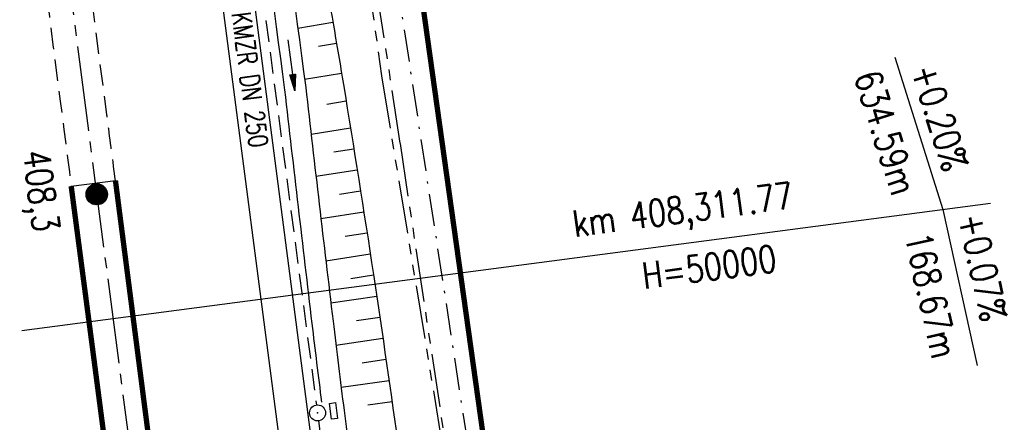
# Model space of a CAD drawing. Extents: x 446224 to 446791, y 446199 to 447379.
# Tile 48 of 113: x 446484 to 446576, y 446879 to 446917. Entities that reach past the tile are written whole.
import ezdxf
from ezdxf.enums import TextEntityAlignment as Align

# ---------------------------------------------------------------- set-up
doc = ezdxf.new("R2010")
doc.units = 0
doc.header["$LTSCALE"] = 2
doc.header["$MEASUREMENT"] = 0
for name, pattern in [('ACHSE', [5.5, 4, -0.5, 0.5, -0.5]), ('AUSGEZOGEN', [0]), ('BAB-FM2', [2.6, 1.5, -0.5, 0.1, -0.5]), ('GESTRICH-X2', [1.5, 1, -0.5]), ('PHANTOMX2', [5, 2.5, -0.5, 0.5, -0.5, 0.5, -0.5])]:
    doc.linetypes.add(name, pattern=pattern)
doc.layers.get('0').update_dxf_attribs({"linetype": 'AUSGEZOGEN'})
for name, color, linetype in [('201-GRENZL-BAB', 7, 'AUSGEZOGEN'), ('ACHSETOP', 250, 'ACHSE'), ('BAB_FM', 5, 'BAB-FM2'), ('BOESCHG', 250, 'AUSGEZOGEN'), ('FBRTOP', 250, 'AUSGEZOGEN'), ('HEKT_B', 250, 'CONTINUOUS'), ('KANAL', 7, 'GESTRICH-X2'), ('Lichtwellenleiter COLT', 46, 'PHANTOMX2'), ('Lichtwellenleiter GLH', 46, 'PHANTOMX2'), ('MS-UEBERFAHRT', 250, 'GESTRICH-X2'), ('MULDE', 250, 'AUSGEZOGEN'), ('NZ', 250, 'AUSGEZOGEN'), ('PFEIL', 7, 'CONTINUOUS'), ('SCHSYMBOL', 200, 'AUSGEZOGEN'), ('TEXTO', 4, 'CONTINUOUS')]:
    doc.layers.add(name, color=color, linetype=linetype)
doc.styles.add('ROMANS', font='romans.shx', dxfattribs={"width": 0.8})

# ---------------------------------------------------------------- blocks, each defined once
blk = doc.blocks.new('*X15')
at = {"color": 0}
for p, q in [((212.234, 257.394), (213.242, 258.402)), ((212.236, 257.466), (213.169, 258.4)), ((212.237, 257.326), (213.31, 258.399)), ((212.244, 257.262), (213.373, 258.392)), ((212.244, 257.545), (213.09, 258.391)), ((212.254, 257.202), (213.434, 258.381)), ((212.261, 257.633), (213.003, 258.375)), ((212.268, 257.145), (213.491, 258.368)), ((212.284, 257.09), (213.545, 258.351)), ((212.29, 257.732), (212.903, 258.346)), ((212.303, 257.038), (213.597, 258.333)), ((212.324, 256.988), (213.647, 258.312)), ((212.343, 257.856), (212.779, 258.293)), ((212.347, 256.941), (213.694, 258.288)), ((212.372, 256.895), (213.74, 258.263)), ((212.399, 256.852), (213.783, 258.236)), ((212.428, 256.81), (213.825, 258.207)), ((212.459, 256.77), (213.865, 258.176)), ((212.492, 256.732), (213.903, 258.143)), ((212.526, 256.696), (213.939, 258.109)), ((212.563, 256.662), (213.974, 258.073)), ((212.601, 256.629), (214.006, 258.035)), ((212.64, 256.598), (214.037, 257.995)), ((212.682, 256.569), (214.066, 257.953)), ((212.726, 256.542), (214.093, 257.91)), ((212.771, 256.517), (214.119, 257.864)), ((212.819, 256.493), (214.142, 257.817)), ((212.868, 256.472), (214.163, 257.767)), ((212.92, 256.454), (214.182, 257.715)), ((212.975, 256.437), (214.198, 257.661)), ((213.032, 256.424), (214.211, 257.603)), ((213.092, 256.414), (214.222, 257.543)), ((213.156, 256.407), (214.229, 257.479)), ((213.224, 256.404), (214.232, 257.412)), ((213.296, 256.406), (214.23, 257.339)), ((213.375, 256.414), (214.222, 257.26)), ((213.463, 256.43), (214.205, 257.173)), ((213.563, 256.46), (214.176, 257.073)), ((213.686, 256.512), (214.123, 256.949))]:
    blk.add_line(p, q, dxfattribs=at)
blk = doc.blocks.new('SRMAST2')
at = {"color": 0}
blk.add_circle((0, 0), 0.999, dxfattribs=at)
blk.add_point((0, 0), dxfattribs=at)
blk.add_blockref('*X15', (-213.233, -257.403))
blk = doc.blocks.new('GST')
at = {"color": 0}
blk.add_circle((0, 0), 0.75, dxfattribs=at)
blk.add_point((0, 0), dxfattribs=at)
blk = doc.blocks.new('13')
blk.add_lwpolyline([(0.755, 1.218), (-0.748, 1.218), (-0.748, 1.801), (0.755, 1.801)], close=True)
at = {"rotation": 180}
blk.add_blockref('GST', (0, 0), dxfattribs=at)
blk = doc.blocks.new('PFEIL2')
at = {"color": 0}
for p, q in [((0.88, 0.002), (-2.401, -0.012)), ((0.881, -0.271), (0.879, 0.276)), ((0.879, 0.276), (2.429, 0.009)), ((0.911, 0.27), (0.879, 0.265)), ((0.965, 0.261), (0.879, 0.246)), ((1.019, 0.252), (0.879, 0.228)), ((1.073, 0.242), (0.879, 0.209)), ((1.127, 0.233), (0.879, 0.191)), ((1.181, 0.224), (0.879, 0.172)), ((1.235, 0.214), (0.879, 0.154)), ((1.289, 0.205), (0.879, 0.135)), ((1.343, 0.196), (0.879, 0.117)), ((1.397, 0.187), (0.879, 0.098)), ((1.451, 0.177), (0.879, 0.08)), ((1.505, 0.168), (0.879, 0.061)), ((1.559, 0.159), (0.88, 0.043)), ((1.613, 0.149), (0.88, 0.024)), ((1.668, 0.14), (0.88, 0.006)), ((1.722, 0.131), (0.88, -0.013)), ((1.776, 0.121), (0.88, -0.031)), ((1.83, 0.112), (0.88, -0.05)), ((1.884, 0.103), (0.88, -0.068)), ((1.938, 0.094), (0.88, -0.087)), ((1.992, 0.084), (0.88, -0.105)), ((2.046, 0.075), (0.88, -0.124)), ((2.1, 0.066), (0.88, -0.142)), ((2.154, 0.056), (0.88, -0.161)), ((2.208, 0.047), (0.88, -0.179)), ((2.262, 0.038), (0.881, -0.198)), ((2.316, 0.029), (0.881, -0.216)), ((2.37, 0.019), (0.881, -0.235)), ((2.424, 0.01), (0.881, -0.253)), ((2.429, 0.009), (0.881, -0.271))]:
    blk.add_line(p, q, dxfattribs=at)

msp = doc.modelspace()

# ---------------------------------------------------------------- linework, layer by layer
at = {"layer": '201-GRENZL-BAB', "const_width": 0.5, "flags": 128}
msp.add_lwpolyline([(446499.794, 447073.657), (446531.076, 446850.383)], dxfattribs=at)
at = {"layer": 'ACHSETOP'}
msp.add_line((446487.701, 446925.368), (446497.382, 446850.995), dxfattribs=at)
at = {"layer": 'BAB_FM', "flags": 128}
msp.add_lwpolyline([(446480.791, 447302.551), (446478.147, 447289.427), (446476.489, 447271.887), (446476.528, 447247.902), (446484.511, 447175.569), (446483.899, 447156.328), (446485.1, 447147.912), (446492.372, 447098.438), (446506.717, 446999.465), (446514.63, 446950.07), (446522.146, 446900.626), (446529.741, 446851.202), (446535.597, 446801.529), (446540.64, 446745.547), (446545.802, 446702.01), (446555.699, 446623.638), (446560.331, 446603.067)], dxfattribs=at)
at = {"layer": 'BOESCHG'}
for p, q in [((446509.814, 446916.159), (446513.107, 446916.73)), ((446513.113, 446916.69), (446513.114, 446916.691)), ((446513.113, 446916.69), (446513.114, 446916.691)), ((446511.762, 446914.472), (446513.447, 446914.76)), ((446513.452, 446914.719), (446513.454, 446914.72)), ((446513.452, 446914.719), (446513.454, 446914.72)), ((446513.786, 446912.747), (446513.787, 446912.748)), ((446513.786, 446912.747), (446513.787, 446912.748)), ((446513.924, 446911.922), (446510.452, 446911.363)), ((446514.107, 446910.814), (446514.108, 446910.815)), ((446514.113, 446910.774), (446514.115, 446910.775)), ((446512.545, 446909.04), (446514.35, 446909.334)), ((446514.429, 446908.841), (446514.431, 446908.841)), ((446514.437, 446908.801), (446514.438, 446908.801)), ((446511.057, 446906.229), (446514.758, 446906.827)), ((446514.751, 446906.867), (446514.752, 446906.867)), ((446514.756, 446906.826), (446514.758, 446906.827)), ((446513.181, 446904.549), (446515.076, 446904.852)), ((446515.067, 446904.892), (446515.069, 446904.892)), ((446515.075, 446904.852), (446515.076, 446904.852)), ((446511.518, 446902.263), (446515.39, 446902.877)), ((446515.383, 446902.917), (446515.384, 446902.917)), ((446515.388, 446902.877), (446515.39, 446902.877)), ((446513.725, 446900.591), (446515.702, 446900.901)), ((446515.694, 446900.941), (446515.696, 446900.941)), ((446515.701, 446900.901), (446515.702, 446900.901)), ((446511.98, 446898.298), (446516.011, 446898.925)), ((446516.004, 446898.965), (446516.005, 446898.965)), ((446516.009, 446898.925), (446516.011, 446898.925)), ((446514.265, 446896.633), (446516.317, 446896.949)), ((446516.309, 446896.989), (446516.311, 446896.989)), ((446516.316, 446896.949), (446516.317, 446896.949)), ((446512.446, 446894.335), (446516.621, 446894.972)), ((446516.614, 446895.012), (446516.615, 446895.012)), ((446516.619, 446894.972), (446516.621, 446894.972)), ((446514.8, 446892.674), (446516.921, 446892.995)), ((446516.913, 446893.035), (446516.915, 446893.035)), ((446516.92, 446892.995), (446516.921, 446892.995)), ((446512.914, 446890.373), (446517.219, 446891.017)), ((446517.212, 446891.057), (446517.213, 446891.057)), ((446517.217, 446891.017), (446517.219, 446891.017)), ((446515.331, 446888.716), (446517.513, 446889.039)), ((446517.505, 446889.079), (446517.507, 446889.079)), ((446517.512, 446889.039), (446517.513, 446889.039)), ((446513.387, 446886.414), (446517.804, 446887.06)), ((446517.797, 446887.1), (446517.798, 446887.1)), ((446517.802, 446887.06), (446517.804, 446887.06)), ((446515.861, 446884.758), (446518.092, 446885.081)), ((446518.084, 446885.121), (446518.086, 446885.121)), ((446518.091, 446885.081), (446518.092, 446885.081)), ((446513.876, 446882.458), (446518.377, 446883.101)), ((446518.37, 446883.141), (446518.371, 446883.141)), ((446518.375, 446883.101), (446518.377, 446883.101)), ((446516.393, 446880.801), (446518.658, 446881.121)), ((446518.65, 446881.161), (446518.652, 446881.161)), ((446518.657, 446881.121), (446518.658, 446881.121)), ((446518.93, 446879.181), (446518.931, 446879.181))]:
    msp.add_line(p, q, dxfattribs=at)
at = {"layer": 'BOESCHG', "flags": 128}
msp.add_lwpolyline([(446503.283, 446979.964, 0.003719), (446506.734, 446954.879, 0.0064), (446509.034, 446940.346, 0.000505), (446513.154, 446916.453, -0.002169), (446514.095, 446910.887, -0.003232), (446516.914, 446893.04, -0.003453), (446519.328, 446876.302, -0.012573), (446522.474, 446848.129, 0.010866), (446526.003, 446815.52, 0.000539), (446528.664, 446795.263, 0.00089), (446530.309, 446783.01, 0.002609), (446534.495, 446753.405, -0.003347), (446537.724, 446730.323, -0.002531), (446538.595, 446723.516, -0.00106), (446540.556, 446707.258, -0.007087), (446541.636, 446696.888, 0.002565), (446544.36, 446668.211, 0.012146), (446544.893, 446663.941, 0.003958), (446546.949, 446650.896)], format="xyb", dxfattribs=at)
at = {"layer": 'FBRTOP'}
for p, q in [((446501.584, 446927.175), (446511.265, 446852.802)), ((446488.526, 446901.347), (446492.682, 446901.867))]:
    msp.add_line(p, q, dxfattribs=at)
msp.add_lwpolyline([(446489.738, 447041.422), (446498.105, 446977.144), (446504.559, 446927.562), (446514.24, 446853.189), (446517.467, 446828.399), (446519.547, 446812.426), (446520.696, 446803.63), (446523.971, 446778.881), (446527.308, 446754.147), (446530.705, 446729.423), (446534.166, 446704.698), (446534.819, 446700.082), (446537.671, 446679.961), (446541.18, 446655.21), (446544.688, 446630.456), (446548.196, 446605.703), (446551.317, 446583.685)], dxfattribs=at)
at = {"layer": 'FBRTOP', "const_width": 0.5}
msp.add_lwpolyline([(446492.682, 446901.867, 0.000099), (446496.473, 446872.548, 0.000222), (446498.173, 446859.467, 0.000001), (446505.043, 446806.785, 0.000145), (446505.091, 446806.42, 0.00076), (446508.485, 446780.812, 0.00082), (446511.707, 446757.083, 0.000435), (446515.121, 446732.403, 0.000477), (446518.278, 446709.882, 0.00005), (446521.829, 446684.741, -0.000052), (446525.381, 446659.599, -0.000057), (446527.916, 446641.623, 0.000033), (446532.273, 446610.722, 0.001912), (446534.677, 446594.139, -0.003213), (446536.082, 446584.265, -0.009552), (446536.504, 446580.642, 0.010067), (446536.907, 446577.205, 0.001138)], format="xyb", dxfattribs=at)
at = {"layer": 'FBRTOP', "const_width": 0.5, "flags": 128}
msp.add_lwpolyline([(446488.526, 446901.347, -0.000054), (446490.384, 446887.221, -0.0002), (446490.88, 446883.432), (446497.266, 446834.529, 0.000005), (446497.824, 446830.255, 0.000001), (446501.013, 446805.845, 0.000269), (446501.067, 446805.435, 0.000002), (446507.502, 446756.585, 0.002022), (446509.636, 446740.88, 0.000995), (446514.163, 446708.999)], format="xyb", dxfattribs=at)
at = {"layer": 'KANAL'}
for p, q in [((446505.25, 446928.781), (446511.563, 446880.781)), ((446511.75, 446879.313), (446517.969, 446831.031))]:
    msp.add_line(p, q, dxfattribs=at)
at = {"layer": 'Lichtwellenleiter COLT'}
for p, q in [((446503.537, 447012.992), (446517.668, 446911.711)), ((446517.668, 446911.711), (446526.298, 446859.273))]:
    msp.add_line(p, q, dxfattribs=at)
at = {"layer": 'Lichtwellenleiter GLH'}
for p, q in [((446512.599, 446949.856), (446519.409, 446905.335)), ((446519.409, 446905.335), (446519.409, 446905.335)), ((446519.409, 446905.335), (446524.017, 446874.764))]:
    msp.add_line(p, q, dxfattribs=at)
at = {"layer": 'MS-UEBERFAHRT', "flags": 128}
for points in [[(446492.682, 446901.867, 0.000014), (446491.96, 446907.415, 0.000123), (446491.876, 446908.062, 0.00001), (446486.21, 446951.435, -0.000105), (446485.698, 446955.364), (446479.621, 447002.201, -0.000148), (446478.344, 447012.069, -0.000062), (446475.294, 447035.706)], [(446471.1, 447035.186, -0.000104), (446471.998, 447028.452, -0.000808), (446472.112, 447027.586, -0.000034), (446477.836, 446983.49, 0.000191), (446478.85, 446975.695, 0.000074), (446479.33, 446972.021, -0.000007), (446484.689, 446931.049, -0.000393), (446485.792, 446922.564, -0.000157), (446488.526, 446901.347)]]:
    msp.add_lwpolyline(points, format="xyb", dxfattribs=at)
at = {"layer": 'MULDE'}
for points in [[(446487.491, 447094.493, -0.000911), (446489.842, 447074.369, 0.001684), (446492.052, 447055.71, 0.000718), (446492.174, 447054.719, 0.00001), (446501.285, 446981.685, 0.001378), (446504.282, 446958.196, 0.00068), (446510.551, 446910.615, 0.00068)], [(446499.757, 446977.795, 0.001164), (446502.299, 446957.937, 0.00068), (446508.569, 446910.351, 0.00068)], [(446510.551, 446910.615, 0.000929), (446513.116, 446888.667, 0.00244), (446514.154, 446880.273, 0.000026), (446520.415, 446831.635, 0.00137), (446520.536, 446830.71, 0.000273), (446524.587, 446800.681, 0.000409), (446527.319, 446780.639, 0.000077), (446530.743, 446755.694, 0.000082), (446533.98, 446732.169, 0.000238), (446539.568, 446691.748, 0.000964), (446540.972, 446681.77, 0.000398), (446540.979, 446681.72)], [(446508.567, 446910.369, 0.000936), (446511.13, 446888.431, 0.002142), (446512.039, 446881.045, 0.000026)]]:
    msp.add_lwpolyline(points, format="xyb", dxfattribs=at)
at = {"layer": 'NZ'}
for p, q in [((446565.874, 446913.46), (446570.383, 446899.153)), ((446483.883, 446887.779), (446574.869, 446899.743)), ((446570.383, 446899.153), (446573.627, 446884.508))]:
    msp.add_line(p, q, dxfattribs=at)

# ---------------------------------------------------------------- block references
at = {"layer": 'HEKT_B'}
msp.add_blockref('SRMAST2', (446490.928, 446900.577), dxfattribs=at)
at = {"layer": 'PFEIL', "rotation": 277.4943000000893}
msp.add_blockref('PFEIL2', (446509.219, 446912.693), dxfattribs=at)
at = {"layer": 'SCHSYMBOL', "rotation": 277.4164}
msp.add_blockref('13', (446511.666, 446880.043), dxfattribs=at)

# ---------------------------------------------------------------- texts
at = {"layer": 'HEKT_B', "style": 'ROMANS', "width": 0.8}
msp.add_text('408,3', height=2.5, rotation=277.4164, dxfattribs=at).set_placement((446483.985, 446904.558))
at = {"layer": 'NZ', "style": 'ROMANS', "width": 0.8}
for s, rotation, p in [('+0.20%', 287.49083, (446567.371, 446912.322)), ('634.59m', 287.49083, (446562.035, 446911.694)), ('km 408,311.77', 7.49083, (446535.796, 446896.564)), ('+0.07%', 282.49083, (446571.794, 446898.482)), ('168.67m', 282.49083, (446566.795, 446896.669)), ('H=50000', 7.49083, (446542.321, 446891.686))]:
    msp.add_text(s, height=2.5, rotation=rotation, dxfattribs=at).set_placement(p)
at = {"layer": 'TEXTO', "style": 'ROMANS', "width": 0.75}
msp.add_text('KMZR DN 250', height=1.8, rotation=277.4943, dxfattribs=at).set_placement((446504.423, 446911.22), align=Align.CENTER)

doc.saveas('drawing.dxf')
